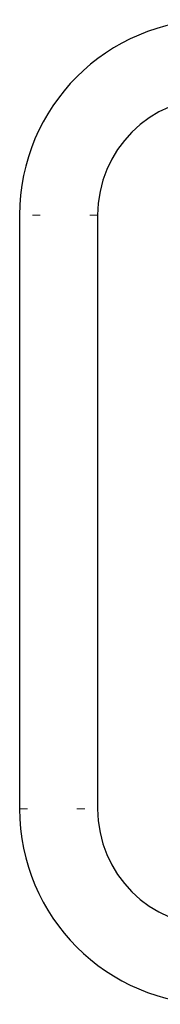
# Model space of a CAD drawing. Header units: millimetres. Extents: x 113 to 1343, y 162 to 690.
# Tile 12 of 46: x 461.22 to 463.02, y 588.89 to 601.49. Entities that reach past the tile are written whole.
import ezdxf

# ---------------------------------------------------------------- set-up
doc = ezdxf.new("R2010")
doc.units = ezdxf.units.MM
doc.linetypes.add('DOT2', pattern=[0.635, 0, -0.635])

msp = doc.modelspace()

# ---------------------------------------------------------------- linework, layer by layer
at = {"color": 7, "linetype": 'Continuous', "lineweight": 25}
for p, q in [((461.215, 598.987), (461.215, 591.387)), ((462.215, 598.987), (462.215, 591.387))]:
    msp.add_line(p, q, dxfattribs=at)
at = {"color": 7, "linetype": 'DOT2', "lineweight": 18}
for p, q in [((462.215, 598.987), (461.215, 598.987)), ((461.215, 591.387), (462.215, 591.387))]:
    msp.add_line(p, q, dxfattribs=at)
at = {"color": 7, "linetype": 'Continuous', "lineweight": 25}
for centre, radius, start, end in [((463.715, 598.987), 2.5, 90, 180), ((463.715, 598.987), 1.5, 90, 180), ((463.715, 591.387), 2.5, 180, 270), ((463.715, 591.387), 1.5, 180, 270)]:
    msp.add_arc(centre, radius, start, end, dxfattribs=at)

doc.saveas('drawing.dxf')
